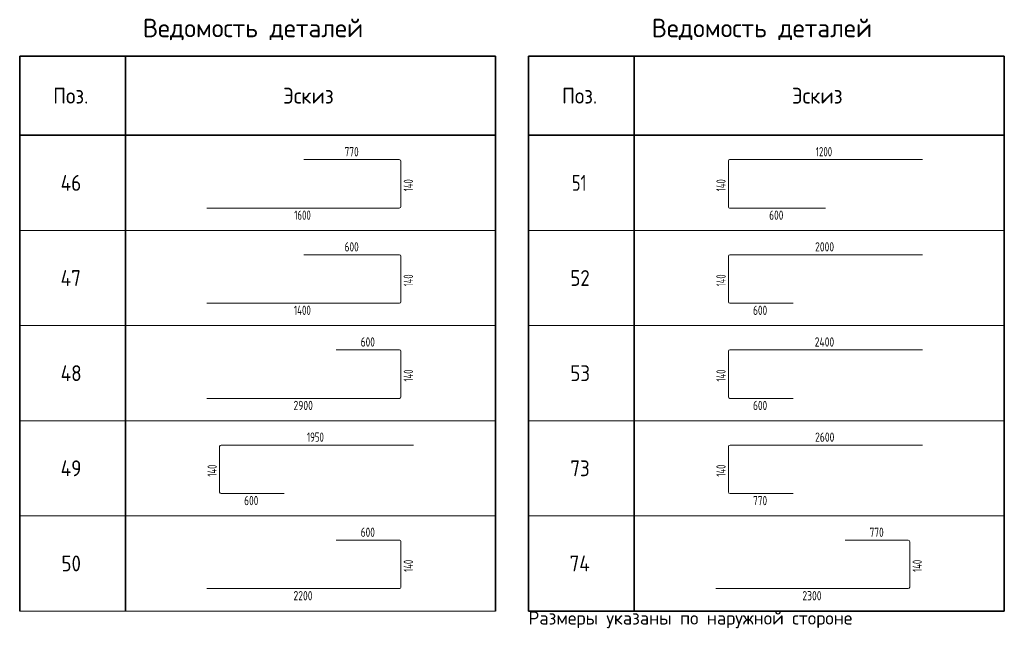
# Model space of a CAD drawing. Header units: metres. Extents: x -38 to 107, y -15 to 21.
# Tile 89 of 89: x 88 to 107, y 4 to 15. Entities that reach past the tile are written whole.
import ezdxf

# ---------------------------------------------------------------- set-up
doc = ezdxf.new("R2010")
doc.units = ezdxf.units.M
doc.styles.add('ISOCPEUR', font='txt')

msp = doc.modelspace()

# ---------------------------------------------------------------- linework, layer by layer
at = {"color": 7, "linetype": 'Continuous', "lineweight": 35, "transparency": 33554687}
for p, q in [((88.274, 14.7472), (97.274, 14.7472)), ((88.274, 13.2472), (88.274, 14.7472)), ((88.274, 14.7472), (88.274, 11.4472)), ((90.274, 13.2472), (90.274, 14.7472)), ((90.274, 14.7472), (90.274, 11.4472)), ((97.274, 13.2472), (97.274, 14.7472)), ((97.274, 14.7472), (97.274, 11.4472)), ((97.9006, 14.7472), (106.9006, 14.7472)), ((97.9006, 13.2472), (97.9006, 14.7472)), ((97.9006, 14.7472), (97.9006, 11.4472)), ((99.9006, 13.2472), (99.9006, 14.7472)), ((99.9006, 14.7472), (99.9006, 11.4472)), ((106.9006, 13.2472), (106.9006, 14.7472)), ((106.9006, 14.7472), (106.9006, 11.4472)), ((97.274, 13.2472), (88.274, 13.2472)), ((106.9006, 13.2472), (97.9006, 13.2472)), ((88.274, 12.9472), (88.274, 9.6472)), ((90.274, 12.9472), (90.274, 9.6472)), ((97.274, 12.9472), (97.274, 9.6472)), ((97.9006, 12.9472), (97.9006, 9.6472)), ((99.9006, 12.9472), (99.9006, 9.6472)), ((106.9006, 12.9472), (106.9006, 9.6472)), ((88.274, 11.1472), (88.274, 7.8472)), ((90.274, 11.1472), (90.274, 7.8472)), ((97.274, 11.1472), (97.274, 7.8472)), ((97.9006, 11.1472), (97.9006, 7.8472)), ((99.9006, 11.1472), (99.9006, 7.8472)), ((106.9006, 11.1472), (106.9006, 7.8472)), ((88.274, 9.3472), (88.274, 6.0472)), ((90.274, 9.3472), (90.274, 6.0472)), ((97.274, 9.3472), (97.274, 6.0472)), ((97.9006, 9.3472), (97.9006, 6.0472)), ((99.9006, 9.3472), (99.9006, 6.0472)), ((106.9006, 9.3472), (106.9006, 6.0472)), ((88.274, 7.5472), (88.274, 4.2472)), ((90.274, 7.5472), (90.274, 4.2472)), ((97.274, 7.5472), (97.274, 4.2472)), ((97.9006, 7.5472), (97.9006, 4.2472)), ((99.9006, 7.5472), (99.9006, 4.2472)), ((106.9006, 7.5472), (106.9006, 4.2472)), ((97.9006, 4.2472), (106.9006, 4.2472))]:
    msp.add_line(p, q, dxfattribs=at)
at = {"color": 75, "linetype": 'Continuous', "lineweight": 18, "true_color": 0x739641, "transparency": 33554687}
for p, q in [((93.6501, 12.7875), (95.4539, 12.7875)), ((95.4843, 12.7571), (95.4843, 11.9008)), ((95.4539, 11.8704), (91.816, 11.8704)), ((101.6829, 6.5008), (101.6829, 7.3571)), ((101.7133, 7.3875), (105.3513, 7.3875)), ((102.9057, 6.4704), (101.7133, 6.4704)), ((103.8882, 5.5875), (105.0806, 5.5875)), ((105.111, 5.5571), (105.111, 4.7008)), ((105.0806, 4.6704), (101.4426, 4.6704))]:
    msp.add_line(p, q, dxfattribs=at)
at = {"color": 34, "linetype": 'Continuous', "lineweight": 18, "transparency": 33554687}
for p, q in [((101.6829, 11.8907), (101.6829, 12.7672)), ((101.7032, 12.7875), (105.3513, 12.7875)), ((103.5171, 11.8704), (101.7032, 11.8704)), ((94.2615, 5.5875), (95.4641, 5.5875)), ((95.4843, 5.5672), (95.4843, 4.6907)), ((95.4641, 4.6704), (91.816, 4.6704))]:
    msp.add_line(p, q, dxfattribs=at)
at = {"color": 7, "linetype": 'Continuous', "lineweight": 13, "transparency": 33554687}
for p, q in [((88.274, 11.4472), (97.274, 11.4472)), ((97.9006, 11.4472), (106.9006, 11.4472)), ((88.274, 9.6472), (97.274, 9.6472)), ((97.9006, 9.6472), (106.9006, 9.6472)), ((88.274, 7.8472), (97.274, 7.8472)), ((97.9006, 7.8472), (106.9006, 7.8472)), ((88.274, 6.0472), (97.274, 6.0472)), ((97.9006, 6.0472), (106.9006, 6.0472)), ((88.274, 4.2472), (97.274, 4.2472)), ((97.9006, 4.2472), (106.9006, 4.2472))]:
    msp.add_line(p, q, dxfattribs=at)
at = {"color": 7, "linetype": 'Continuous', "lineweight": 18, "transparency": 33554687}
for p, q in [((93.6501, 10.9875), (95.4573, 10.9875)), ((95.4843, 10.9605), (95.4843, 10.0974)), ((101.6829, 10.0974), (101.6829, 10.9605)), ((101.71, 10.9875), (105.3513, 10.9875)), ((95.4573, 10.0704), (91.816, 10.0704)), ((102.9057, 10.0704), (101.71, 10.0704)), ((94.2615, 9.1875), (95.4573, 9.1875)), ((95.4843, 9.1605), (95.4843, 8.2974)), ((101.6829, 8.2974), (101.6829, 9.1605)), ((101.71, 9.1875), (105.3513, 9.1875)), ((95.4573, 8.2704), (91.816, 8.2704)), ((102.9057, 8.2704), (101.71, 8.2704)), ((92.0563, 6.4974), (92.0563, 7.3605)), ((92.0833, 7.3875), (95.7246, 7.3875)), ((93.2791, 6.4704), (92.0833, 6.4704))]:
    msp.add_line(p, q, dxfattribs=at)
at = {"color": 75, "linetype": 'Continuous', "lineweight": 18, "true_color": 0x739641, "transparency": 33554687}
for centre, start, end in [((95.4539, 12.7571), 0, 90), ((95.4539, 11.9008), 270, 0), ((101.7133, 7.3571), 90, 180), ((101.7133, 6.5008), 180, 270), ((105.0806, 5.5571), 0, 90), ((105.0806, 4.7008), 270, 0)]:
    msp.add_arc(centre, 0.0304, start, end, dxfattribs=at)
at = {"color": 34, "linetype": 'Continuous', "lineweight": 18, "transparency": 33554687}
for centre, start, end in [((101.7032, 12.7672), 90, 180), ((101.7032, 11.8907), 180, 270), ((95.4641, 5.5672), 0, 90), ((95.4641, 4.6907), 270, 0)]:
    msp.add_arc(centre, 0.0203, start, end, dxfattribs=at)
at = {"color": 7, "linetype": 'Continuous', "lineweight": 18, "transparency": 33554687}
for centre, start, end in [((95.4573, 10.9605), 0, 90), ((101.71, 10.9605), 90, 180), ((95.4573, 10.0974), 270, 0), ((101.71, 10.0974), 180, 270), ((95.4573, 9.1605), 0, 90), ((101.71, 9.1605), 90, 180), ((95.4573, 8.2974), 270, 0), ((101.71, 8.2974), 180, 270), ((92.0833, 7.3605), 90, 180), ((92.0833, 6.4974), 180, 270)]:
    msp.add_arc(centre, 0.027, start, end, dxfattribs=at)

# ---------------------------------------------------------------- texts
at = {"color": 7, "linetype": 'Continuous', "lineweight": 35, "transparency": 33554687, "attachment_point": 7, "style": 'ISOCPEUR'}
for s, insert, char_height, width in [('\\W0.98;Ведомость деталей', (90.604, 15.0472), 0.35, 4.509792), ('\\W0.98;Ведомость деталей', (100.2306, 15.0472), 0.35, 4.509792), ('\\W0.92;Поз.', (88.9065, 13.8472), 0.3, 0.872985), ('\\W0.94;Эскиз', (93.2565, 13.8472), 0.3, 1.176116), ('\\W0.92;Поз.', (98.5331, 13.8472), 0.3, 0.872985), ('\\W0.94;Эскиз', (102.8831, 13.8472), 0.3, 1.176116), ('\\W0.88;46', (89.049, 12.1972), 0.3, 0.581993), ('\\W0.75;51', (98.7206, 12.1972), 0.3, 0.472281), ('\\W0.88;47', (89.049, 10.3972), 0.3, 0.581993), ('\\W0.87;52', (98.6906, 10.3972), 0.3, 0.550812), ('\\W0.88;48', (89.049, 8.5972), 0.3, 0.581993), ('\\W0.87;53', (98.6906, 8.5972), 0.3, 0.550812), ('\\W0.88;49', (89.049, 6.7972), 0.3, 0.581993), ('\\W0.87;73', (98.6906, 6.7972), 0.3, 0.550812), ('\\W0.87;50', (89.064, 4.9972), 0.3, 0.550812), ('\\W0.88;74', (98.6756, 4.9972), 0.3, 0.581993)]:
    msp.add_mtext(s, dxfattribs=dict(at, insert=insert, char_height=char_height, width=width))
at = {"color": 7, "linetype": 'Continuous', "lineweight": 25, "transparency": 33554687, "char_height": 0.175, "attachment_point": 7, "style": 'ISOCPEUR'}
for s, insert, width in [('\\W0.73;770', (94.4202, 12.8497), 0.357628), ('\\W0.69;1200', (103.3351, 12.8497), 0.424394), ('\\W0.69;1600', (93.4681, 11.649), 0.424394), ('\\W0.73;600', (102.453, 11.649), 0.357628), ('\\W0.73;600', (94.4202, 11.0497), 0.357628), ('\\W0.75;2000', (103.3211, 11.0497), 0.45697), ('\\W0.70;1400', (93.4611, 9.849), 0.438726), ('\\W0.73;600', (102.1473, 9.849), 0.357628), ('\\W0.73;600', (94.7259, 9.2497), 0.357628), ('\\W0.75;2400', (103.3141, 9.2497), 0.471152), ('\\W0.75;2900', (93.4541, 8.049), 0.45697), ('\\W0.73;600', (102.1473, 8.049), 0.357628), ('\\W0.69;1950', (93.7085, 7.4497), 0.424394), ('\\W0.75;2600', (103.3211, 7.4497), 0.45697), ('\\W0.73;600', (92.5207, 6.249), 0.357628), ('\\W0.73;770', (102.1473, 6.249), 0.357628), ('\\W0.73;600', (94.7259, 5.6497), 0.357628), ('\\W0.73;770', (104.3526, 5.6497), 0.357628), ('\\W0.75;2200', (93.4541, 4.449), 0.45697), ('\\W0.75;2300', (103.0808, 4.449), 0.45697)]:
    msp.add_mtext(s, dxfattribs=dict(at, insert=insert, width=width))
at = {"color": 7, "linetype": 'Continuous', "lineweight": 25, "transparency": 33554687, "char_height": 0.175, "width": 0.338176, "attachment_point": 7, "rotation": 90, "style": 'ISOCPEUR'}
for insert in [(95.7136, 12.1889), (101.6286, 12.1889), (95.7136, 10.3889), (101.6286, 10.3889), (95.7136, 8.5889), (101.6286, 8.5889), (92.0019, 6.7889), (101.6286, 6.7889), (95.7136, 4.9889), (105.3403, 4.9889)]:
    msp.add_mtext('\\W0.67;140', dxfattribs=dict(at, insert=insert))
at = {"color": 7, "linetype": 'Continuous', "lineweight": 13, "transparency": 33554687, "insert": (97.9006, 3.9222), "char_height": 0.25, "width": 6.395512, "attachment_point": 7, "style": 'ISOCPEUR'}
msp.add_mtext('\\W0.99;Размеры указаны по наружной стороне', dxfattribs=at)

doc.saveas('drawing.dxf')
